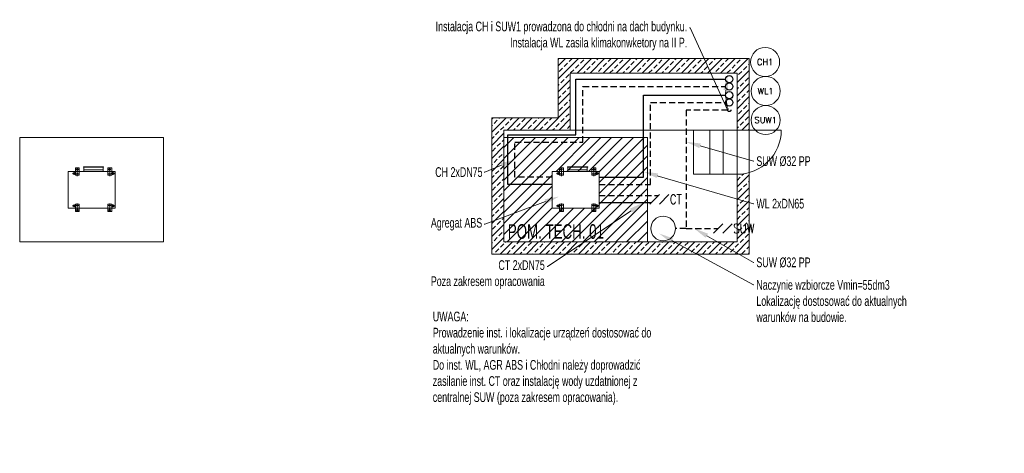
# Model space of a CAD drawing. Header units: centimetres. Extents: x -46992 to 28356, y -249852 to -204142.
# Tile 1 of 13: x -46992 to -26653, y -247393 to -238424. Entities that reach past the tile are written whole.
import ezdxf
from ezdxf import colors
from ezdxf.entities.mleader import LeaderData, LeaderLine
from ezdxf.enums import TextEntityAlignment as Align
from ezdxf.math import Vec2, Vec3

# ---------------------------------------------------------------- set-up
doc = ezdxf.new("R2010")
doc.units = ezdxf.units.CM
doc.header["$LTSCALE"] = 100
doc.linetypes.add('CENTER', pattern=[2, 1.25, -0.25, 0.25, -0.25])
doc.linetypes.add('DASHED', pattern=[19.05, 12.7, -6.35])
doc.layers.get('0').update_dxf_attribs({"lineweight": 9})
for name, color, linetype, lineweight in [('2DH_DESC', 7, 'Continuous', 18), ('2DH_OBJ', 241, 'Continuous', 18), ('2DH_PLS_chp', 220, 'DASHED', 30), ('2DH_PLS_chz', 150, 'Continuous', 30), ('2DH_PLS_odzp', 151, 'DASHED', 30), ('2DH_PLS_odzz', 40, 'Continuous', 30), ('2DH_PLS_scp', 182, 'DASHED', 30), ('2DH_PLS_scz', 1, 'Continuous', 30), ('_Air Opis', 7, 'Continuous', 13), ('_AIR POMIESZCZENIE', 252, 'Continuous', 9), ('_AIR URZĄDZENIA', 6, 'Continuous', 30)]:
    doc.layers.add(name, color=color, linetype=linetype, lineweight=lineweight)
doc.styles.add('Air', font='ARIALN.TTF', dxfattribs={"width": 0.8, "height": 300})
doc.styles.add('CP_ATTR', font='ROMANS.SHX')

# ---------------------------------------------------------------- blocks, each defined once
blk = doc.blocks.new('A$C6597C125')
at = {"layer": '_AIR POMIESZCZENIE', "ltscale": 0.01}
h = blk.add_hatch(dxfattribs=at)
h.set_pattern_fill('ANSI33', color=256, scale=30, style=0)
h.set_pattern_definition([(45, (12242.25, 206914.95), (-134.70384, 134.70384), []), (45, (12376.96, 206914.95), (-134.70384, 134.70384), [95.25, -47.625])])
h.paths.add_polyline_path([(250, 250), (250, 2564), (1624, 2564), (1624, 3742), (5068, 3742), (5068, 2564), (5318, 2564), (5318, 4042), (1374, 4042), (1374, 2814), (0, 2814), (0, 0), (5318, 0), (5318, 1685, -0.069374), (5068, 1650), (5068, 250)])
for points in [[(0, 0), (0, 2814), (1374, 2814), (1374, 4042), (5318, 4042), (5318, 0)], [(4168, 2564), (5068, 2564), (5068, 1650), (4168, 1650)], [(4505, 2564), (4783, 2564), (4783, 1650), (4505, 1650)]]:
    blk.add_lwpolyline(points, close=True, dxfattribs=at)
for points in [[(250, 250), (250, 2564), (1624, 2564), (1624, 3742), (5068, 3742), (5068, 250), (250, 250)], [(1624, 2564), (5068, 2564)], [(5068, 2564), (5982, 2564)]]:
    blk.add_lwpolyline(points, dxfattribs=at)
blk.add_arc((5068, 2564), 914, 270, 0, dxfattribs=at)
blk = doc.blocks.new('A$C6597F2E9')
at = {"color": 1, "linetype": 'CENTER'}
for p, q in [((187.49557, 860.00003), (3.41705, 860.00003)), ((49.99878, 835.00003), (49.99878, 885.00003)), ((106.99966, 925.00003), (162.99972, 925.00003)), ((134.99969, 888.52093), (134.99969, 960.48223)), ((139.99908, 835.00003), (139.99908, 885.00003)), ((752.50321, 860.00003), (936.58171, 860.00003)), ((776.99971, 925.00003), (832.99971, 925.00003)), ((799.99971, 835.00003), (799.99971, 885.00003)), ((804.99971, 888.52093), (804.99971, 960.48223)), ((890.00001, 835.00003), (890.00001, 885.00003)), ((49.99878, 164.99983), (49.99878, 214.99983)), ((139.99908, 164.99983), (139.99908, 214.99983)), ((799.99971, 164.99983), (799.99971, 214.99983)), ((890.00001, 164.99983), (890.00001, 214.99983)), ((187.49557, 189.99983), (3.41705, 189.99983)), ((106.99905, 125.00031), (162.99911, 125.00031)), ((134.99908, 88.52128), (134.99908, 160.48249)), ((752.50321, 189.99983), (936.58171, 189.99983)), ((776.99971, 125.00031), (832.99971, 125.00031)), ((804.99971, 88.52128), (804.99971, 160.48249))]:
    blk.add_line(p, q, dxfattribs=at)
at = {"color": 7, "linetype": 'Continuous'}
for p, q in [((19.99878, 820.00003), (19.99878, 900.00003)), ((89.99878, 900.00003), (19.99878, 900.00003)), ((89.99878, 820.00003), (19.99878, 820.00003)), ((59.99878, 870.00003), (39.99878, 870.00003)), ((59.99878, 850.00003), (39.99878, 850.00003)), ((89.99939, 970.00003), (849.99971, 970.00003)), ((89.99939, 0), (89.99939, 970.00003)), ((128.74969, 901.25003), (128.74969, 948.75003)), ((141.24969, 901.25003), (141.24969, 948.75003)), ((798.74971, 901.25003), (798.74971, 948.75003)), ((811.24971, 901.25003), (811.24971, 948.75003)), ((849.99971, 0), (849.99971, 970.00003)), ((850.00001, 900.00003), (920.00001, 900.00003)), ((850.00001, 820.00003), (920.00001, 820.00003)), ((880.00001, 870.00003), (900.00001, 870.00003)), ((880.00001, 850.00003), (900.00001, 850.00003)), ((920.00001, 820.00003), (920.00001, 900.00003)), ((0, 733.00003), (0, 316.99993)), ((4.99985, 733.00003), (0, 733.00003)), ((4.99985, 733.00003), (4.99985, 316.99993)), ((89.99939, 725.00003), (4.99985, 725.00003)), ((60, 725.00003), (60, 325.00003)), ((4.99985, 316.99993), (0, 316.99993)), ((89.99939, 325.00003), (4.99985, 325.00003)), ((19.99878, 149.99985), (19.99878, 229.99983)), ((89.99878, 229.99983), (19.99878, 229.99983)), ((850.00001, 229.99983), (920.00001, 229.99983)), ((920.00001, 149.99985), (920.00001, 229.99983)), ((89.99878, 149.99985), (19.99878, 149.99985)), ((59.99878, 199.99983), (39.99878, 199.99983)), ((59.99878, 179.99983), (39.99878, 179.99983)), ((89.99939, 0), (849.99971, 0)), ((128.74908, 101.25031), (128.74908, 148.75031)), ((141.24908, 101.25031), (141.24908, 148.75031)), ((798.74971, 101.25031), (798.74971, 148.75031)), ((811.24971, 101.25031), (811.24971, 148.75031)), ((850.00001, 149.99985), (920.00001, 149.99985)), ((880.00001, 199.99983), (900.00001, 199.99983)), ((880.00001, 179.99983), (900.00001, 179.99983))]:
    blk.add_line(p, q, dxfattribs=at)
at = {"color": 7, "linetype": 'DASHED'}
for p, q in [((169.99908, 900.00003), (89.99878, 900.00003)), ((169.99908, 820.00003), (89.99878, 820.00003)), ((169.99908, 900.00003), (169.99908, 820.00003)), ((769.99971, 900.00003), (850.00001, 900.00003)), ((769.99971, 900.00003), (769.99971, 820.00003)), ((769.99971, 820.00003), (850.00001, 820.00003)), ((169.99908, 229.99983), (89.99878, 229.99983)), ((169.99908, 229.99983), (169.99908, 149.99985)), ((769.99971, 229.99983), (850.00001, 229.99983)), ((769.99971, 229.99983), (769.99971, 149.99985)), ((169.99908, 149.99985), (89.99878, 149.99985)), ((769.99971, 149.99985), (850.00001, 149.99985))]:
    blk.add_line(p, q, dxfattribs=at)
for centre in [(139.99908, 860.00003), (799.99971, 860.00003), (139.99908, 189.99983), (799.99971, 189.99983)]:
    blk.add_circle(centre, 8, dxfattribs=at)
at = {"color": 7, "linetype": 'Continuous'}
for centre, radius, start, end in [((39.99878, 860.00003), 10, 90, 270), ((59.99878, 860.00003), 10, 270, 90), ((134.99969, 925.00003), 18, 110.31757, 249.68243), ((134.99969, 925.00003), 15, 114.62436, 245.37551), ((134.99969, 948.75003), 6.25, 0, 180), ((134.99969, 901.25003), 6.25, 180, 0), ((134.99969, 925.00003), 15, 294.62436, 65.37564), ((134.99969, 925.00003), 18, 290.31757, 69.68243), ((804.99971, 925.00003), 18, 110.31757, 249.68243), ((804.99971, 925.00003), 15, 114.62436, 245.37564), ((804.99971, 948.75003), 6.25, 0, 180), ((804.99971, 901.25003), 6.25, 180, 0), ((804.99971, 925.00003), 15, 294.62436, 65.37564), ((804.99971, 925.00003), 18, 290.31757, 69.68243), ((880.00001, 860.00003), 10, 90, 270), ((900.00001, 860.00003), 10, 270, 90), ((39.99878, 189.99983), 10, 90, 270), ((59.99878, 189.99983), 10, 270, 90), ((134.99908, 125.00031), 18, 110.31749, 249.68251), ((134.99908, 125.00031), 15, 114.62436, 245.37551), ((134.99908, 148.75031), 6.25, 0, 180), ((134.99908, 101.25031), 6.25, 180, 0), ((134.99908, 125.00031), 18, 290.31749, 69.682514), ((134.99908, 125.00031), 15, 294.62436, 65.37564), ((804.99971, 125.00031), 18, 110.31749, 249.68251), ((804.99971, 125.00031), 15, 114.62436, 245.37564), ((804.99971, 148.75031), 6.25, 0, 180), ((804.99971, 101.25031), 6.25, 180, 0), ((804.99971, 125.00031), 18, 290.31749, 69.682514), ((804.99971, 125.00031), 15, 294.62436, 65.37564), ((880.00001, 189.99983), 10, 90, 270), ((900.00001, 189.99983), 10, 270, 90)]:
    blk.add_arc(centre, radius, start, end, dxfattribs=at)
blk = doc.blocks.new('cphs_992_z5')
for p, q in [((-0.5, -0.5), (0.5, 0.5)), ((0.5, -0.5), (1.5, 0.5))]:
    blk.add_line(p, q)
at = {"linetype": 'ByBlock', "style": 'CP_ATTR', "flags": 9}
for tag, height, p in [('VAL', 0.025, (-0.09, -0.01)), ('NAME', 0.00005, (-0.09, -0.02)), ('GROUP', 0.00005, (-0.09, -0.02)), ('NUMBER', 0.00005, (-0.09, -0.02)), ('PRODUCER', 0.00005, (-0.09, -0.02)), ('ARTICLE', 0.00005, (-0.09, -0.02)), ('PRODUCT-TYPE', 0.00005, (-0.09, -0.02)), ('ORDER-NO', 0.00005, (-0.09, -0.02)), ('CHARACTER', 0.00005, (-0.09, -0.02)), ('DN', 0.00005, (-0.09, -0.02)), ('PN', 0.00005, (-0.09, -0.02)), ('TEMPERATURE', 0.00005, (-0.09, -0.02)), ('FLOW', 0.00005, (-0.09, -0.02)), ('POWER', 0.00005, (-0.09, -0.02)), ('VOLTAGE', 0.00005, (-0.09, -0.02)), ('WEIGHT', 0.00005, (-0.09, -0.02)), ('OTHER', 0.00005, (-0.09, -0.02))]:
    blk.add_attdef(tag, text='', height=height, dxfattribs=at).set_placement(p, align=Align.MIDDLE_LEFT)
at = {"linetype": 'ByBlock', "style": 'CP_ATTR', "width": 0.8, "flags": 8}
blk.add_attdef('MARK1', (1.6, -0.5), '', height=1, dxfattribs=at)
blk = doc.blocks.new('CPHS_200')
blk.add_circle((0, 0), 1)
at = {"style": 'CP_ATTR', "flags": 12}
blk.add_attdef('VAL', text='', height=0.7, dxfattribs=at).set_placement((0, 0), align=Align.MIDDLE)
at = {"linetype": 'ByBlock', "style": 'CP_ATTR', "flags": 9}
for tag, p in [('NAME', (-0.092, -0.018)), ('GROUP', (-0.092, -0.018)), ('NUMBER', (-0.092, -0.019)), ('PRODUCER', (-0.092, -0.018)), ('ARTICLE', (-0.092, -0.018)), ('CHARACTER', (-0.092, -0.018)), ('PN', (-0.092, -0.018)), ('TEMPERATURE', (-0.092, -0.018)), ('FLOW', (-0.092, -0.018)), ('VOLTAGE', (-0.092, -0.019)), ('WEIGHT', (-0.092, -0.018)), ('OTHER', (-0.092, -0.018)), ('PRODUCT-TYPE', (-0.092, -0.019)), ('ORDER-NO', (-0.092, -0.019)), ('POWER', (-0.092, -0.019)), ('DN', (-0.091, -0.019))]:
    blk.add_attdef(tag, text='', height=0.00005, dxfattribs=at).set_placement(p, align=Align.MIDDLE_LEFT)

msp = doc.modelspace()

# ---------------------------------------------------------------- hatches: boundary and pattern name
at = {"layer": '_Air Opis', "ltscale": 0.01, "transparency": 33554508}
h = msp.add_hatch(dxfattribs=at)
h.set_pattern_fill('ANSI31', color=256, scale=50, style=0)
h.paths.add_polyline_path([(-34022, -240861), (-36992, -240861), (-36992, -243021), (-34022, -243021)])
h.paths.add_polyline_path([(-35992, -242321), (-35842, -242321), (-35842, -242282, -0.050363), (-35843, -242282), (-35850, -242282, -0.313776), (-35867, -242294, -0.313776), (-35884, -242282), (-35891, -242282, -0.414214), (-35897, -242276, -0.414214), (-35891, -242269), (-35884, -242269, -0.313776), (-35867, -242258, -0.313776), (-35850, -242269), (-35843, -242269, -0.050363), (-35842, -242270), (-35842, -242241), (-35762, -242241), (-35762, -242321), (-35172, -242321), (-35172, -242241), (-35092, -242241), (-35092, -242270, -0.050382), (-35091, -242269), (-35043, -242269, -0.414214), (-35037, -242276, -0.414214), (-35043, -242282), (-35091, -242282, -0.050382), (-35092, -242282), (-35092, -242321), (-35022, -242321), (-35022, -241561), (-35092, -241561), (-35092, -241600, -0.050382), (-35091, -241599), (-35043, -241599, -0.414214), (-35037, -241606, -0.414214), (-35043, -241612), (-35091, -241612, -0.050382), (-35092, -241612), (-35092, -241641), (-35172, -241641), (-35172, -241561), (-35762, -241561), (-35762, -241641), (-35842, -241641), (-35842, -241612, -0.050363), (-35843, -241612), (-35850, -241612, -0.313776), (-35867, -241624, -0.313776), (-35884, -241612), (-35891, -241612, -0.414214), (-35897, -241606, -0.414214), (-35891, -241599), (-35884, -241599, -0.313776), (-35867, -241588, -0.313776), (-35850, -241599), (-35843, -241599, -0.050363), (-35842, -241600), (-35842, -241561), (-35992, -241561)], flags=16)

# ---------------------------------------------------------------- linework, layer by layer
at = {"layer": '2DH_PLS_chp', "ltscale": 0.1}
msp.add_lwpolyline([(-35022, -241835), (-33959, -241835), (-33959, -240138), (-32409, -240138)], dxfattribs=at)
at = {"layer": '2DH_PLS_chp', "linetype": 'Continuous', "ltscale": 0.1}
msp.add_circle((-32334, -240138), 75, dxfattribs=at)
at = {"layer": '2DH_PLS_chz', "ltscale": 0.1}
msp.add_lwpolyline([(-35022, -241685), (-34109, -241685), (-34109, -239988), (-32409, -239988)], dxfattribs=at)
msp.add_circle((-32334, -239988), 75, dxfattribs=at)
at = {"layer": '2DH_PLS_odzp', "ltscale": 0.1}
for points in [[(-35992, -241685), (-36762, -241685), (-36762, -240959), (-35357, -240959), (-35357, -239806), (-32409, -239806)], [(-32366, -240295), (-33227, -240295), (-33227, -242743), (-33446, -242743)], [(-33227, -242743), (-32565, -242743)]]:
    msp.add_lwpolyline(points, dxfattribs=at)
at = {"layer": '2DH_PLS_odzp', "linetype": 'Continuous', "ltscale": 0.1}
msp.add_circle((-32334, -239806), 75, dxfattribs=at)
at = {"layer": '2DH_PLS_odzp', "ltscale": 0.1}
msp.add_circle((-32334, -240295), 31.3, dxfattribs=at)
at = {"layer": '2DH_PLS_odzz', "ltscale": 0.1}
msp.add_lwpolyline([(-35992, -241835), (-36912, -241835), (-36912, -240809), (-35507, -240809), (-35507, -239656), (-32409, -239656)], dxfattribs=at)
msp.add_circle((-32334, -239656), 75, dxfattribs=at)
at = {"layer": '2DH_PLS_scp', "ltscale": 0.1}
msp.add_lwpolyline([(-35022, -242058), (-33807, -242058)], dxfattribs=at)
at = {"layer": '2DH_PLS_scz', "ltscale": 0.1}
msp.add_lwpolyline([(-35022, -242208), (-33944, -242208)], dxfattribs=at)
at = {"layer": '_Air Opis', "ltscale": 0.01}
msp.add_circle((-33701, -242743), 255, dxfattribs=at)
at = {"layer": '_AIR URZĄDZENIA', "color": 0, "lineweight": 18, "ltscale": 0.01}
msp.add_lwpolyline([(-46992, -240861), (-44022, -240861), (-44022, -243021), (-46992, -243021)], close=True, dxfattribs=at)
at = {"layer": '_AIR URZĄDZENIA', "color": 0, "lineweight": 18, "ltscale": 0.01, "transparency": 33554508}
msp.add_lwpolyline([(-36992, -240861), (-34022, -240861), (-34022, -243021), (-36992, -243021)], close=True, dxfattribs=at)

# ---------------------------------------------------------------- block references
at = {"layer": '2DH_DESC', "ltscale": 0.01, "xscale": 195, "yscale": 195, "zscale": 195, "rotation": 359.9952951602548}
for p, values in [((-33876, -242140), {'MARK1': 'CT'}), ((-32565, -242743), {'MARK1': 'SUW'})]:
    msp.add_blockref('cphs_992_z5', p, dxfattribs=at).add_auto_attribs(values)
at = {"layer": '_Air Opis', "ltscale": 0.01}
ref = msp.add_blockref('CPHS_200', (-31594, -239300), dxfattribs=dict(at, xscale=300, yscale=300, zscale=300))
ref.add_attrib('VAL', 'CH1', dxfattribs={"layer": '0', "height": 125, "style": 'CP_ATTR', "flags": 12}).set_placement((-31594, -239300), align=Align.MIDDLE)
ref = msp.add_blockref('CPHS_200', (-31582, -239900), dxfattribs=dict(at, xscale=300, yscale=300, zscale=300))
ref.add_attrib('VAL', 'WL1', dxfattribs={"layer": '0', "height": 125, "style": 'CP_ATTR', "flags": 12}).set_placement((-31582, -239900), align=Align.MIDDLE)
ref = msp.add_blockref('CPHS_200', (-31582, -240500), dxfattribs=dict(at, xscale=300, yscale=300, zscale=300))
ref.add_attrib('VAL', 'SUW1', dxfattribs={"layer": '0', "height": 125, "style": 'CP_ATTR', "flags": 12}).set_placement((-31582, -240500), align=Align.MIDDLE)
at = {"layer": '_Air Opis', "ltscale": 0.01, "rotation": 270}
for p in [(-45992, -241471), (-35992, -241471)]:
    msp.add_blockref('A$C6597F2E9', p, dxfattribs=at)
at = {"layer": '_AIR POMIESZCZENIE', "ltscale": 0.01}
msp.add_blockref('A$C6597C125', (-37242, -243271), dxfattribs=at)

# ---------------------------------------------------------------- texts
at = {"layer": '2DH_OBJ', "ltscale": 0.01, "insert": (-36909, -242655), "char_height": 300, "width": 1959.68, "attachment_point": 1, "style": 'Air'}
msp.add_mtext('POM. TECH. 01', dxfattribs=at)
at = {"layer": '_Air Opis', "ltscale": 0.01, "insert": (-38459, -244464), "char_height": 200, "width": 4751.05, "attachment_point": 1, "style": 'Air'}
msp.add_mtext('UWAGA: \\PProwadzenie inst. i lokalizacje urządzeń dostosować do aktualnych warunków.\\PDo inst. WL, AGR ABS i Chłodni należy doprowadzić zasilanie inst. CT oraz instalację wody uzdatnionej z centralnej SUW (poza zakresem opracowania).', dxfattribs=at)

# ---------------------------------------------------------------- leaders
at = {"layer": '_Air Opis', "ltscale": 0.01}
ml = msp.add_multileader_mtext('Standard', dxfattribs=at)
ml.set_content('Instalacja CH i SUW1 prowadzona do chłodni na dach budynku.\\PInstalacja WL zasila klimakonwketory na II P.', color=256, style='Air')
ml.set_leader_properties(color=256, linetype='ByLayer', lineweight=-1)
ml.build(insert=Vec2(0, 0))
ml.multileader.update_dxf_attribs({"dogleg_length": 10, "arrow_head_size": 300, "scale": 10})
ctx = ml.context
ctx.base_point, ctx.scale, ctx.char_height, ctx.arrow_head_size, ctx.landing_gap_size, ctx.plane_origin = Vec3(-38420, -238594), 10, 200, 300, 50, Vec3(9010, 4717)
ctx.text_align_type = 2
notes = []
notes.append((ctx, [(0, (1, 1, 0), (-33144, -238594), (-1, 0), 10, [(2, [(-32376, -239583), (-32415, -239970), (-32370, -240286)], 0, [])])]))
ctx.mtext.insert, ctx.mtext.alignment = Vec3(-33204, -238464), 3
ml = msp.add_multileader_mtext('Standard', dxfattribs=at)
ml.set_content('SUW %%c32 PP', color=256, style='Air')
ml.set_leader_properties(color=256, linetype='ByLayer', lineweight=-1)
ml.build(insert=Vec2(0, 0))
ml.multileader.update_dxf_attribs({"dogleg_length": 10, "arrow_head_size": 300, "scale": 10})
ctx = ml.context
ctx.base_point, ctx.scale, ctx.char_height, ctx.arrow_head_size, ctx.landing_gap_size, ctx.plane_origin = Vec3(-31825, -241354), 10, 200, 300, 50, Vec3(6068, 1300)
notes.append((ctx, [(0, (1, 1, 0), (-31835, -241354), (1, 0), 10, [(0, [(-33227, -240949)], 0, [])])]))
ctx.mtext.insert = Vec3(-31775, -241250)
ml = msp.add_multileader_mtext('Standard', dxfattribs=at)
ml.set_content('CH 2xDN75', color=256, style='Air')
ml.set_leader_properties(color=256, linetype='ByLayer', lineweight=-1)
ml.build(insert=Vec2(0, 0))
ml.multileader.update_dxf_attribs({"dogleg_length": 10, "arrow_head_size": 300, "scale": 10})
ctx = ml.context
ctx.base_point, ctx.scale, ctx.char_height, ctx.arrow_head_size, ctx.landing_gap_size, ctx.plane_origin = Vec3(-38459, -241577), 10, 200, 300, 50, Vec3(0, 1078)
notes.append((ctx, [(0, (1, 1, 0), (-37387, -241577), (-1, 0), 10, [(0, [(-36762, -241322)], 0, [])])]))
ctx.mtext.insert = Vec3(-38409, -241476)
ml = msp.add_multileader_mtext('Standard', dxfattribs=at)
ml.set_content('WL 2xDN65', color=256, style='Air')
ml.set_leader_properties(color=256, linetype='ByLayer', lineweight=-1)
ml.build(insert=Vec2(0, 0))
ml.multileader.update_dxf_attribs({"dogleg_length": 10, "arrow_head_size": 300, "scale": 10})
ctx = ml.context
ctx.base_point, ctx.scale, ctx.char_height, ctx.arrow_head_size, ctx.landing_gap_size, ctx.plane_origin = Vec3(-31825, -242230), 10, 200, 300, 50, Vec3(6068, 424)
notes.append((ctx, [(0, (1, 1, 0), (-31835, -242230), (1, 0), 10, [(0, [(-34109, -241567)], 0, [])])]))
ctx.mtext.insert = Vec3(-31775, -242129)
ml = msp.add_multileader_mtext('Standard', dxfattribs=at)
ml.set_content('CT 2xDN75\\PPoza zakresem opracowania', color=256, style='Air')
ml.set_leader_properties(color=256, linetype='ByLayer', lineweight=-1)
ml.build(insert=Vec2(0, 0))
ml.multileader.update_dxf_attribs({"dogleg_length": 10, "arrow_head_size": 300, "scale": 10})
ctx = ml.context
ctx.base_point, ctx.scale, ctx.char_height, ctx.arrow_head_size, ctx.landing_gap_size, ctx.plane_origin = Vec3(-38529, -243527), 10, 200, 300, 50, Vec3(6068, -216)
ctx.text_align_type = 2
notes.append((ctx, [(0, (1, 1, 0), (-36086, -243527), (-1, 0), 10, [(0, [(-34109, -242208)], 0, [])])]))
ctx.mtext.insert, ctx.mtext.alignment = Vec3(-36146, -243400), 3
ml = msp.add_multileader_mtext('Standard', dxfattribs=at)
ml.set_content('Agregat ABS', color=256, style='Air')
ml.set_leader_properties(color=256, linetype='ByLayer', lineweight=-1)
ml.build(insert=Vec2(0, 0))
ml.multileader.update_dxf_attribs({"dogleg_length": 10, "arrow_head_size": 300, "scale": 10})
ctx = ml.context
ctx.base_point, ctx.scale, ctx.char_height, ctx.arrow_head_size, ctx.landing_gap_size = Vec3(-38548, -242655), 10, 200, 300, 50
notes.append((ctx, [(0, (1, 1, 0), (-37387, -242655), (-1, 0), 10, [(0, [(-35850, -242081)], 0, [])])]))
ctx.mtext.insert = Vec3(-38498, -242525)
ml = msp.add_multileader_mtext('Standard', dxfattribs=at)
ml.set_content('Naczynie wzbiorcze Vmin=55dm3\\PLokalizację dostosować do aktualnych \\Pwarunków na budowie.', color=256, style='Air')
ml.set_leader_properties(color=256, linetype='ByLayer', lineweight=-1)
ml.build(insert=Vec2(0, 0))
ml.multileader.update_dxf_attribs({"dogleg_length": 10, "arrow_head_size": 300, "scale": 10})
ctx = ml.context
ctx.base_point, ctx.scale, ctx.char_height, ctx.arrow_head_size, ctx.landing_gap_size, ctx.plane_origin = Vec3(-31825, -243911), 10, 200, 300, 50, Vec3(6068, -1256)
notes.append((ctx, [(0, (1, 1, 0), (-31835, -243911), (1, 0), 10, [(0, [(-33784, -242846)], 0, [])])]))
ctx.mtext.insert = Vec3(-31775, -243810)
ml = msp.add_multileader_mtext('Standard', dxfattribs=at)
ml.set_content('SUW %%c32 PP', color=256, style='Air')
ml.set_leader_properties(color=256, linetype='ByLayer', lineweight=-1)
ml.build(insert=Vec2(0, 0))
ml.multileader.update_dxf_attribs({"dogleg_length": 10, "arrow_head_size": 300, "scale": 10})
ctx = ml.context
ctx.base_point, ctx.scale, ctx.char_height, ctx.arrow_head_size, ctx.landing_gap_size, ctx.plane_origin = Vec3(-31825, -243447), 10, 200, 300, 50, Vec3(6068, -792)
notes.append((ctx, [(0, (1, 1, 0), (-31835, -243447), (1, 0), 10, [(0, [(-33058, -242743)], 0, [])])]))
ctx.mtext.insert = Vec3(-31775, -243343)
for ctx, leaders in notes:
    for number, flags, end, landing, length, lines in leaders:
        leader = LeaderData()
        leader.index, (leader.has_last_leader_line, leader.has_dogleg_vector, leader.attachment_direction) = number, flags
        leader.last_leader_point, leader.dogleg_vector, leader.dogleg_length = Vec3(end), Vec3(landing), length
        for number, points, colour, breaks in lines:
            line = LeaderLine()
            line.index, line.vertices, line.color, line.breaks = number, Vec3.list(points), colors.encode_raw_color(colour), breaks
            leader.lines.append(line)
        ctx.leaders.append(leader)

doc.saveas('drawing.dxf')
